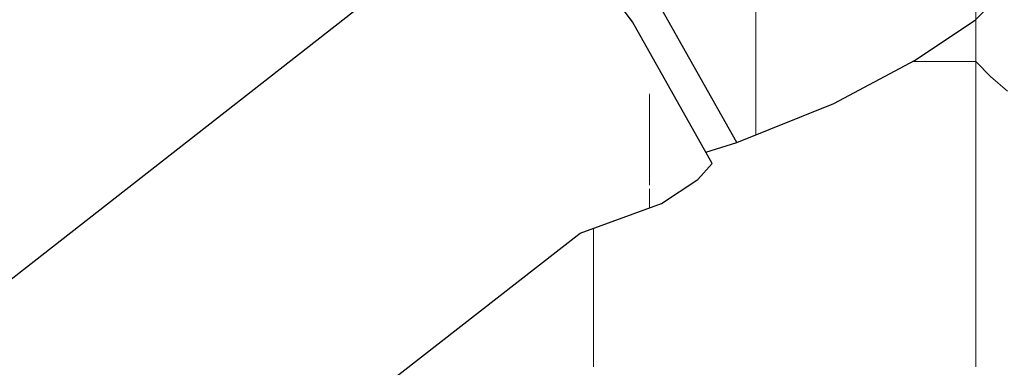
# Model space of a CAD drawing. Header units: millimetres. Extents: x -36478 to 31050, y -14815 to 11827.
# Tile 92 of 256: x -18289 to -18165, y 7778 to 7822. Entities that reach past the tile are written whole.
import ezdxf

# ---------------------------------------------------------------- set-up
doc = ezdxf.new("R2010")
doc.units = ezdxf.units.MM
doc.header["$MEASUREMENT"] = 0
doc.linetypes.add('Wipeout_Contour', pattern=[1000, 0, -1000])
for name, color, linetype in [('Nové_Konstrukce - krov', 7, 'Continuous'), ('Nové_Konstrukce - střechy a skořepiny', 7, 'Continuous'), ('Nové_Výplně - Povrchové', 7, 'Continuous')]:
    doc.layers.add(name, color=color, linetype=linetype)

# ---------------------------------------------------------------- blocks, each defined once
blk = doc.blocks.new('*X13')
at = {"layer": 'Nové_Výplně - Povrchové', "color": 21, "linetype": 'Continuous', "lineweight": 20, "true_color": 0xffaaaa}
for p, q in [((-18216.72, 7840.88), (-18216.72, 7778)), ((-18168.69, 7840.88), (-18168.69, 7778)), ((-18223.39, 7810.66), (-18216.72, 7816.35)), ((-18192.71, 7816.35), (-18216.72, 7816.35)), ((-18168.69, 7816.35), (-18192.71, 7816.35)), ((-18168.69, 7816.35), (-18166.86, 7814.46)), ((-18166.86, 7814.46), (-18164.74, 7812.63)), ((-18232.7, 7805.8), (-18223.39, 7810.66)), ((-18244.18, 7802), (-18232.7, 7805.8)), ((-18257.24, 7799.47), (-18244.18, 7802)), ((-18271.21, 7798.34), (-18257.24, 7799.47)), ((-18277.75, 7798.49), (-18271.21, 7798.34))]:
    blk.add_line(p, q, dxfattribs=at)
blk = doc.blocks.new('výplň_6_1', base_point=(0, 0))
at = {"layer": 'Nové_Výplně - Povrchové', "color": 21, "linetype": 'Continuous', "lineweight": 20, "true_color": 0xffaaaa}
blk.add_blockref('*X13', (0, 0), dxfattribs=at)
blk = doc.blocks.new('výplň_2503_1', base_point=(0, 0))
at = {"color": 254, "linetype": 'Wipeout_Contour', "lineweight": 0, "ltscale": 79295.829837}
blk.add_wipeout([(-18221.03, 7792.74), (-18218.4, 7794.78), (-18227.4, 7810.77), (-18230.03, 7808.72)], dxfattribs=at).dxf.layer = 'Nové_Výplně - Povrchové'
blk = doc.blocks.new('*X5009')
at = {"layer": 'Nové_Výplně - Povrchové', "color": 21, "linetype": 'Continuous', "lineweight": 20, "true_color": 0xffaaaa}
for p, q in [((-18209.7, 7801.2), (-18209.7, 7800.84)), ((-18209.7, 7800.34), (-18209.7, 7797.96))]:
    blk.add_line(p, q, dxfattribs=at)
blk = doc.blocks.new('výplň_2504_1', base_point=(0, 0))
at = {"color": 254, "linetype": 'Wipeout_Contour', "lineweight": 0, "ltscale": 79278.357522}
blk.add_wipeout([(-18218.22, 7816.32), (-18227.4, 7810.77), (-18218.4, 7794.78), (-18208.19, 7798.52)], dxfattribs=at).dxf.layer = 'Nové_Výplně - Povrchové'
at = {"layer": 'Nové_Výplně - Povrchové', "color": 21, "linetype": 'Continuous', "lineweight": 20, "true_color": 0xffaaaa}
blk.add_blockref('*X5009', (0, 0), dxfattribs=at)
blk = doc.blocks.new('*X5011')
at = {"layer": 'Nové_Výplně - Povrchové', "color": 21, "linetype": 'Continuous', "lineweight": 20, "true_color": 0xffaaaa}
blk.add_line((-18209.7, 7812.32), (-18209.7, 7801.2), dxfattribs=at)
blk = doc.blocks.new('výplň_2505_1', base_point=(0, 0))
at = {"color": 254, "linetype": 'Wipeout_Contour', "lineweight": 0, "ltscale": 79258.446555}
blk.add_wipeout([(-18208.19, 7798.52), (-18203.62, 7801.52), (-18213.78, 7819.56), (-18218.22, 7816.32)], dxfattribs=at).dxf.layer = 'Nové_Výplně - Povrchové'
at = {"layer": 'Nové_Výplně - Povrchové', "color": 21, "linetype": 'Continuous', "lineweight": 20, "true_color": 0xffaaaa}
blk.add_blockref('*X5011', (0, 0), dxfattribs=at)
blk = doc.blocks.new('výplň_2506_1', base_point=(0, 0))
at = {"color": 254, "linetype": 'Wipeout_Contour', "lineweight": 0, "ltscale": 79250.677626}
blk.add_wipeout([(-18203.62, 7801.52), (-18201.81, 7803.54), (-18211.82, 7821.32), (-18213.78, 7819.56)], dxfattribs=at).dxf.layer = 'Nové_Výplně - Povrchové'
blk = doc.blocks.new('výplň_2507_1', base_point=(0, 0))
at = {"color": 254, "linetype": 'Wipeout_Contour', "lineweight": 0, "ltscale": 79319.331132}
blk.add_wipeout([(-18224.22, 7837.7), (-18226.37, 7836.19), (-18213.78, 7819.56), (-18211.82, 7821.32)], dxfattribs=at).dxf.layer = 'Nové_Výplně - Povrchové'
blk = doc.blocks.new('výplň_2521_1', base_point=(0, 0))
at = {"color": 254, "linetype": 'Wipeout_Contour', "lineweight": 0, "ltscale": 79327.139826}
blk.add_wipeout([(-18218.22, 7816.32), (-18213.78, 7819.56), (-18226.37, 7836.19), (-18230.64, 7832.73)], dxfattribs=at).dxf.layer = 'Nové_Výplně - Povrchové'
blk = doc.blocks.new('výplň_2522_1', base_point=(0, 0))
at = {"color": 254, "linetype": 'Wipeout_Contour', "lineweight": 0, "ltscale": 79357.063301}
blk.add_wipeout([(-18227.4, 7810.77), (-18238.55, 7825.5), (-18241.18, 7823.45), (-18230.03, 7808.72)], dxfattribs=at).dxf.layer = 'Nové_Výplně - Povrchové'
blk = doc.blocks.new('výplň_2523_1', base_point=(0, 0))
at = {"color": 254, "linetype": 'Wipeout_Contour', "lineweight": 0, "ltscale": 79343.086492}
blk.add_wipeout([(-18227.4, 7810.77), (-18218.22, 7816.32), (-18230.64, 7832.73), (-18238.55, 7825.5)], dxfattribs=at).dxf.layer = 'Nové_Výplně - Povrchové'
blk = doc.blocks.new('výplň_2524_1', base_point=(0, 0))
at = {"color": 254, "linetype": 'Wipeout_Contour', "lineweight": 0, "ltscale": 99363.612192}
blk.add_wipeout([(-18230.03, 7808.72), (-18357.28, 7709.75), (-18355.67, 7707.63), (-18347.99, 7693.99), (-18221.03, 7792.74)], dxfattribs=at).dxf.layer = 'Nové_Výplně - Povrchové'
blk = doc.blocks.new('výplň_2525_1', base_point=(0, 0))
at = {"color": 254, "linetype": 'Wipeout_Contour', "lineweight": 0, "ltscale": 79517.225459}
blk.add_wipeout([(-18241.18, 7823.45), (-18368.43, 7724.48), (-18357.28, 7709.75), (-18230.03, 7808.72)], dxfattribs=at).dxf.layer = 'Nové_Výplně - Povrchové'
blk = doc.blocks.new('výplň_2527_1', base_point=(0, 0))
at = {"color": 254, "linetype": 'Wipeout_Contour', "lineweight": 0, "ltscale": 119663.531452}
blk.add_wipeout([(-18283.92, 7855.92), (-18408.65, 7758.91), (-18405.57, 7757.2), (-18403.49, 7755.66), (-18394.9, 7749.14), (-18268.54, 7847.41)], dxfattribs=at).dxf.layer = 'Nové_Výplně - Povrchové'
blk = doc.blocks.new('výplň_2528_1', base_point=(0, 0))
at = {"color": 254, "linetype": 'Wipeout_Contour', "lineweight": 0, "ltscale": 99510.736663}
blk.add_wipeout([(-18254.15, 7836.48), (-18381.21, 7737.66), (-18369.52, 7725.91), (-18368.43, 7724.48), (-18241.18, 7823.45)], dxfattribs=at).dxf.layer = 'Nové_Výplně - Povrchové'
blk = doc.blocks.new('výplň_2529_1', base_point=(0, 0))
at = {"color": 254, "linetype": 'Wipeout_Contour', "lineweight": 0, "ltscale": 99600.400445}
blk.add_wipeout([(-18268.54, 7847.41), (-18394.9, 7749.14), (-18385.62, 7742.09), (-18381.21, 7737.66), (-18254.15, 7836.48)], dxfattribs=at).dxf.layer = 'Nové_Výplně - Povrchové'
blk = doc.blocks.new('výplň_2531_1', base_point=(0, 0))
at = {"color": 254, "linetype": 'Wipeout_Contour', "lineweight": 0, "ltscale": 299002.849603}
blk.add_wipeout([(-18432.56, 7770.82), (-18425.55, 7768.25), (-18423.29, 7767), (-18297.04, 7865.2), (-18295.96, 7875.37), (-18292.56, 7879.4), (-18289.45, 7880.29), (-18285.86, 7878.97), (-18285.82, 7882.45), (-18285.3, 7885.36), (-18288.08, 7883.19), (-18289.29, 7892.73), (-18292.41, 7891.85), (-18295.81, 7887.82), (-18297.04, 7876.23)], dxfattribs=at).dxf.layer = 'Nové_Výplně - Povrchové'
blk = doc.blocks.new('výplň_2532_1', base_point=(0, 0))
at = {"color": 254, "linetype": 'Wipeout_Contour', "lineweight": 0, "ltscale": 79786.704538}
blk.add_wipeout([(-18299.82, 7861.73), (-18422.31, 7766.46), (-18408.65, 7758.91), (-18283.92, 7855.92)], dxfattribs=at).dxf.layer = 'Nové_Výplně - Povrchové'
blk = doc.blocks.new('výplň_3050_1', base_point=(0, 0))
at = {"color": 254, "linetype": 'Wipeout_Contour', "lineweight": 0, "ltscale": 99066.796079}
blk.add_wipeout([(-18208.68, 7823.86), (-18212.19, 7821.81), (-18211.82, 7821.32), (-18202.61, 7804.97), (-18198.73, 7806.19)], dxfattribs=at).dxf.layer = 'Nové_Výplně - Povrchové'
blk = doc.blocks.new('výplň_3052_1', base_point=(0, 0))
at = {"color": 254, "linetype": 'Wipeout_Contour', "lineweight": 0, "ltscale": 79171.349118}
blk.add_wipeout([(-18176.34, 7816.5), (-18168.74, 7821.6), (-18180.62, 7842.69), (-18188.02, 7837.24)], dxfattribs=at).dxf.layer = 'Nové_Výplně - Povrchové'
blk = doc.blocks.new('*X6109')
at = {"layer": 'Nové_Výplně - Povrchové', "color": 21, "linetype": 'Continuous', "lineweight": 20, "true_color": 0xffaaaa}
blk.add_line((-18196.36, 7828.52), (-18196.36, 7807.14), dxfattribs=at)
blk = doc.blocks.new('výplň_3054_1', base_point=(0, 0))
at = {"color": 254, "linetype": 'Wipeout_Contour', "lineweight": 0, "ltscale": 79224.559594}
blk.add_wipeout([(-18208.68, 7823.86), (-18198.73, 7806.19), (-18186.55, 7811.09), (-18197.61, 7830.74)], dxfattribs=at).dxf.layer = 'Nové_Výplně - Povrchové'
at = {"layer": 'Nové_Výplně - Povrchové', "color": 21, "linetype": 'Continuous', "lineweight": 20, "true_color": 0xffaaaa}
blk.add_blockref('*X6109', (0, 0), dxfattribs=at)
blk = doc.blocks.new('*X6111')
at = {"layer": 'Nové_Výplně - Povrchové', "color": 21, "linetype": 'Continuous', "lineweight": 20, "true_color": 0xffaaaa}
blk.add_line((-18196.36, 7831.58), (-18196.36, 7828.52), dxfattribs=at)
blk = doc.blocks.new('výplň_3055_1', base_point=(0, 0))
at = {"color": 254, "linetype": 'Wipeout_Contour', "lineweight": 0, "ltscale": 79194.401532}
blk.add_wipeout([(-18186.55, 7811.09), (-18176.34, 7816.5), (-18188.02, 7837.24), (-18197.61, 7830.74)], dxfattribs=at).dxf.layer = 'Nové_Výplně - Povrchové'
at = {"layer": 'Nové_Výplně - Povrchové', "color": 21, "linetype": 'Continuous', "lineweight": 20, "true_color": 0xffaaaa}
blk.add_blockref('*X6111', (0, 0), dxfattribs=at)

msp = doc.modelspace()

# ---------------------------------------------------------------- block references
at = {"layer": 'Nové_Výplně - Povrchové', "color": 21, "linetype": 'Continuous', "lineweight": 20, "true_color": 0xffaaaa}
msp.add_blockref('výplň_6_1', (0, 0), dxfattribs=at)

# ---------------------------------------------------------------- next in the draw order: block references
for name in ['výplň_3052_1', 'výplň_2503_1']:
    msp.add_blockref(name, (0, 0), dxfattribs=at)

# ---------------------------------------------------------------- next in the draw order: linework, layer by layer
at = {"layer": 'Nové_Konstrukce - krov', "color": 1, "linetype": 'Continuous', "lineweight": 25}
msp.add_line((-18168.74, 7821.6), (-18165.5, 7824.88), dxfattribs=at)

# ---------------------------------------------------------------- next in the draw order: block references
at = {"layer": 'Nové_Výplně - Povrchové', "color": 21, "linetype": 'Continuous', "lineweight": 20, "true_color": 0xffaaaa}
msp.add_blockref('výplň_2504_1', (0, 0), dxfattribs=at)

# ---------------------------------------------------------------- next in the draw order: block references
msp.add_blockref('výplň_2505_1', (0, 0), dxfattribs=at)

# ---------------------------------------------------------------- next in the draw order: linework, layer by layer
at = {"layer": 'Nové_Konstrukce - krov', "color": 1, "linetype": 'Continuous', "lineweight": 25}
msp.add_line((-18218.4, 7794.78), (-18208.19, 7798.52), dxfattribs=at)

# ---------------------------------------------------------------- next in the draw order: block references
at = {"layer": 'Nové_Výplně - Povrchové', "color": 21, "linetype": 'Continuous', "lineweight": 20, "true_color": 0xffaaaa}
msp.add_blockref('výplň_2506_1', (0, 0), dxfattribs=at)

# ---------------------------------------------------------------- next in the draw order: linework, layer by layer
at = {"layer": 'Nové_Konstrukce - krov', "color": 1, "linetype": 'Continuous', "lineweight": 25}
for p, q in [((-18203.62, 7801.52), (-18201.81, 7803.54)), ((-18208.19, 7798.52), (-18203.62, 7801.52))]:
    msp.add_line(p, q, dxfattribs=at)

# ---------------------------------------------------------------- next in the draw order: block references
at = {"layer": 'Nové_Výplně - Povrchové', "color": 21, "linetype": 'Continuous', "lineweight": 20, "true_color": 0xffaaaa}
msp.add_blockref('výplň_2507_1', (0, 0), dxfattribs=at)

# ---------------------------------------------------------------- next in the draw order: block references
for name in ['výplň_2521_1', 'výplň_3050_1']:
    msp.add_blockref(name, (0, 0), dxfattribs=at)

# ---------------------------------------------------------------- next in the draw order: block references
for name in ['výplň_3054_1', 'výplň_2522_1']:
    msp.add_blockref(name, (0, 0), dxfattribs=at)

# ---------------------------------------------------------------- next in the draw order: linework, layer by layer
at = {"layer": 'Nové_Konstrukce - krov', "color": 1, "linetype": 'Continuous', "lineweight": 25}
for p, q in [((-18198.73, 7806.19), (-18208.68, 7823.86)), ((-18201.81, 7803.54), (-18211.82, 7821.32)), ((-18202.61, 7804.97), (-18198.73, 7806.19))]:
    msp.add_line(p, q, dxfattribs=at)

# ---------------------------------------------------------------- next in the draw order: block references
at = {"layer": 'Nové_Výplně - Povrchové', "color": 21, "linetype": 'Continuous', "lineweight": 20, "true_color": 0xffaaaa}
for name in ['výplň_3055_1', 'výplň_2523_1', 'výplň_2524_1']:
    msp.add_blockref(name, (0, 0), dxfattribs=at)

# ---------------------------------------------------------------- next in the draw order: linework, layer by layer
at = {"layer": 'Nové_Konstrukce - krov', "color": 1, "linetype": 'Continuous', "lineweight": 25}
for p, q in [((-18211.82, 7821.32), (-18224.22, 7837.7)), ((-18176.34, 7816.5), (-18168.74, 7821.6)), ((-18186.55, 7811.09), (-18176.34, 7816.5)), ((-18198.73, 7806.19), (-18186.55, 7811.09)), ((-18221.03, 7792.74), (-18218.4, 7794.78))]:
    msp.add_line(p, q, dxfattribs=at)

# ---------------------------------------------------------------- next in the draw order: block references
at = {"layer": 'Nové_Výplně - Povrchové', "color": 21, "linetype": 'Continuous', "lineweight": 20, "true_color": 0xffaaaa}
msp.add_blockref('výplň_2525_1', (0, 0), dxfattribs=at)

# ---------------------------------------------------------------- next in the draw order: block references
msp.add_blockref('výplň_2527_1', (0, 0), dxfattribs=at)

# ---------------------------------------------------------------- next in the draw order: block references
msp.add_blockref('výplň_2528_1', (0, 0), dxfattribs=at)

# ---------------------------------------------------------------- next in the draw order: block references
msp.add_blockref('výplň_2529_1', (0, 0), dxfattribs=at)

# ---------------------------------------------------------------- next in the draw order: block references
msp.add_blockref('výplň_2531_1', (0, 0), dxfattribs=at)

# ---------------------------------------------------------------- next in the draw order: block references
msp.add_blockref('výplň_2532_1', (0, 0), dxfattribs=at)

# ---------------------------------------------------------------- next in the draw order: linework, layer by layer
at = {"layer": 'Nové_Konstrukce - krov', "color": 1, "linetype": 'Continuous', "lineweight": 25}
msp.add_line((-18347.99, 7693.99), (-18221.03, 7792.74), dxfattribs=at)
at = {"layer": 'Nové_Konstrukce - střechy a skořepiny', "color": 1, "linetype": 'Continuous', "lineweight": 25}
msp.add_line((-14406.18, 10825.99), (-19182.71, 7090.83), dxfattribs=at)

doc.saveas('drawing.dxf')
